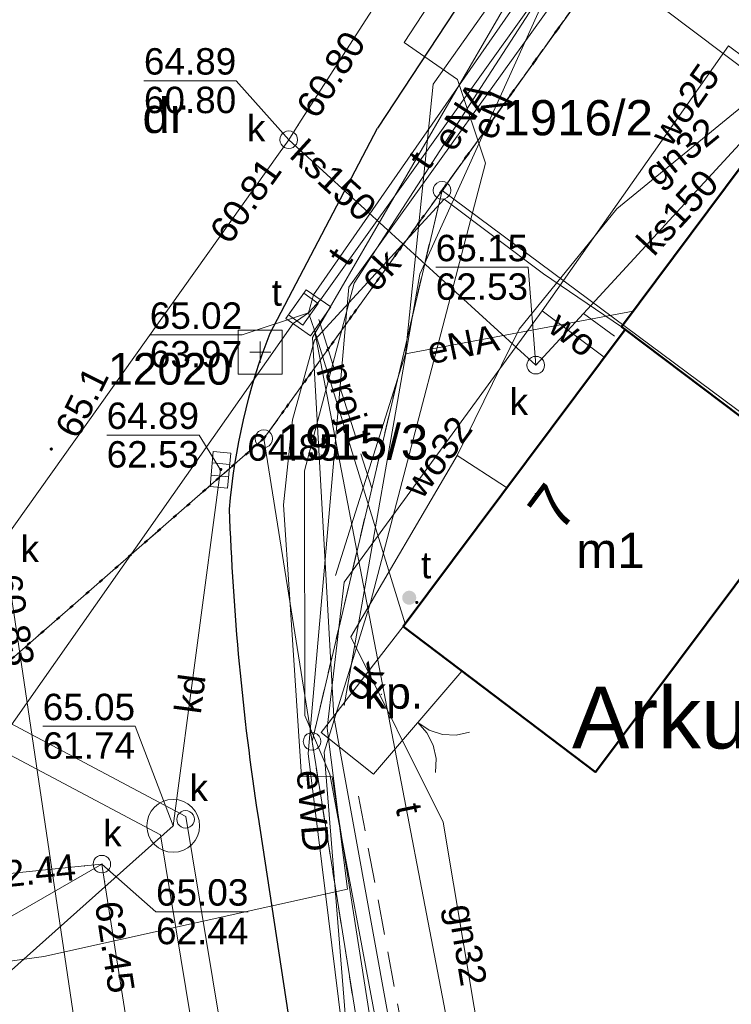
# Model space of a CAD drawing. Extents: x 6420891 to 6421372, y 5789686 to 5790696.
# Tile 34 of 48: x 6421311 to 6421331, y 5790416 to 5790444. Entities that reach past the tile are written whole.
import ezdxf
from ezdxf.enums import TextEntityAlignment as Align

# ---------------------------------------------------------------- set-up
doc = ezdxf.new("R2010")
doc.units = 0
doc.header["$PDSIZE"] = 0.75
for name, pattern in [('KROPK2', [2, 0, -2]), ('PRZER1-1', [2, 1, -1]), ('PRZER2-1', [3, 2, -1]), ('PRZER3-1', [4, 3, -1])]:
    doc.linetypes.add(name, pattern=pattern)
doc.layers.get('0').update_dxf_attribs({"linetype": 'CONTINUOUS', "lineweight": 13})
for name, color, linetype, lineweight in [('GEPADR', 7, 'CONTINUOUS', 18), ('GEPADR_O', 7, 'CONTINUOUS', 18), ('GEPPGD', 7, 'CONTINUOUS', 18), ('GESBZO', 7, 'CONTINUOUS', 50), ('GESBZO_O', 7, 'CONTINUOUS', 50), ('GESDZI', 7, 'CONTINUOUS', 18), ('GESDZI_O', 7, 'CONTINUOUS', 18), ('GESJAE', 7, 'KROPK2', 50), ('GESJAE_O', 7, 'KROPK2', 50), ('GSLINK', 7, 'CONTINUOUS', 18), ('GSLINK_O', 7, 'CONTINUOUS', 18), ('GSLKBR', 7, 'CONTINUOUS', 18), ('GSLKRW', 7, 'CONTINUOUS', 25), ('GSLTZI', 7, 'PRZER2-1', 18), ('GSPPS3_O', 7, 'CONTINUOUS', 18), ('GSPSSP', 7, 'CONTINUOUS', 18), ('GSPWPN', 7, 'CONTINUOUS', 13), ('GSPWPN_O', 7, 'CONTINUOUS', 13), ('GSPWPS', 7, 'CONTINUOUS', 13), ('GSPWPS_O', 7, 'CONTINUOUS', 13), ('GTGTXT', 7, 'CONTINUOUS', 18), ('GTGTXT_O', 7, 'CONTINUOUS', 18), ('GUPIWZ', 7, 'CONTINUOUS', 18), ('GUPIWZ_O', 7, 'CONTINUOUS', 18), ('GUPPRZ', 7, 'CONTINUOUS', 18), ('GUPPRZ_O', 7, 'CONTINUOUS', 18), ('GUSIKP', 7, 'CONTINUOUS', 18)]:
    doc.layers.add(name, color=color, linetype=linetype, lineweight=lineweight)
for name, color, linetype, lineweight, true_color in [('GESUZY', 7, 'PRZER1-1', 18, 0x008000), ('GESUZY_O', 7, 'PRZER1-1', 18, 0x008000), ('GULEPR', 1, 'CONTINUOUS', 18, 0xff0000), ('GULEPR_O', 1, 'CONTINUOUS', 18, 0xff0000), ('GULGPR', 7, 'CONTINUOUS', 18, 0xbfbf00), ('GULGPR_O', 7, 'CONTINUOUS', 18, 0xbfbf00), ('GULKPR', 7, 'CONTINUOUS', 18, 0x803300), ('GULKPR_O', 7, 'CONTINUOUS', 18, 0x803300), ('GULTPR', 7, 'CONTINUOUS', 18, 0xff9100), ('GULTPR_O', 7, 'CONTINUOUS', 18, 0xff9100), ('GULWPR', 5, 'CONTINUOUS', 18, 0x0000ff), ('GULWPR_O', 5, 'CONTINUOUS', 18, 0x0000ff), ('GUPKKS', 7, 'CONTINUOUS', 18, 0x803300), ('GUPKSD', 7, 'CONTINUOUS', 18, 0x803300), ('GUPKSD_O', 7, 'CONTINUOUS', 18, 0x803300), ('GUPTUT', 7, 'CONTINUOUS', 18, 0xff9100), ('GUPTUT_O', 7, 'CONTINUOUS', 18, 0xff9100)]:
    doc.layers.add(name, color=color, linetype=linetype, lineweight=lineweight, true_color=true_color)
doc.styles.add('GEO-INFO', font='Arial')

# ---------------------------------------------------------------- blocks, each defined once
blk = doc.blocks.new('POINT')
at = {"color": 0}
blk.add_point((0, 0), dxfattribs=at)
blk = doc.blocks.new('KOLO')
blk.add_hatch(color=0).paths.add_polyline_path([(-0.5, 0), (-0.482963, -0.12941), (-0.433013, -0.25), (-0.353553, -0.353553), (-0.25, -0.433013), (-0.12941, -0.482963), (0, -0.5), (0.12941, -0.482963), (0.25, -0.433013), (0.353553, -0.353553), (0.433013, -0.25), (0.482963, -0.12941), (0.5, 0), (0.482963, 0.12941), (0.433013, 0.25), (0.353553, 0.353553), (0.25, 0.433013), (0.12941, 0.482963), (0, 0.5), (-0.12941, 0.482963), (-0.25, 0.433013), (-0.353553, 0.353553), (-0.433013, 0.25), (-0.482963, 0.12941)])
blk = doc.blocks.new('OKRAG_PELNY')
at = {"color": 0}
blk.add_lwpolyline([(0, 0.5), (0.12941, 0.482963), (0.25, 0.433013), (0.353553, 0.353553), (0.433013, 0.25), (0.482963, 0.12941), (0.5, 0), (0.482963, -0.12941), (0.433013, -0.25), (0.353553, -0.353553), (0.25, -0.433013), (0.12941, -0.482963), (0, -0.5), (-0.12941, -0.482963), (-0.25, -0.433013), (-0.353553, -0.353553), (-0.433013, -0.25), (-0.482963, -0.12941), (-0.5, 0), (-0.482963, 0.12941), (-0.433013, 0.25), (-0.353553, 0.353553), (-0.25, 0.433013), (-0.12941, 0.482963)], close=True, dxfattribs=at)
blk = doc.blocks.new('SUUS05')
at = {"color": 0}
blk.add_lwpolyline([(0.5, -0.25), (-0.5, -0.25), (-0.5, 0.25), (0.5, 0.25)], close=True, dxfattribs=at)
for points in [[(-0.175, -0.25), (-0.175, 0.25)], [(0.175, -0.25), (0.175, 0.25)]]:
    blk.add_lwpolyline(points, dxfattribs=at)
blk = doc.blocks.new('PROSTOKAT1_5-1_PELNY')
at = {"color": 0}
blk.add_lwpolyline([(0.75, -0.5), (-0.75, -0.5), (-0.75, 0.5), (0.75, 0.5)], close=True, dxfattribs=at)
blk = doc.blocks.new('GSPSSP')
at = {"color": 0}
blk.add_lwpolyline([(1.25, 1.25), (1.25, -1.25), (-1.25, -1.25), (-1.25, 1.25)], close=True, dxfattribs=at)
for points in [[(0, 0.6), (0, -0.6)], [(0.6, 0), (-0.6, 0)]]:
    blk.add_lwpolyline(points, dxfattribs=at)
blk = doc.blocks.new('SLBRA')
at = {"color": 0}
for points in [[(1.732051, 1), (1.414214, 0.585786), (1, 0.267949), (0.517638, 0.068148), (0, 0)], [(0, 0), (0.517638, -0.068148), (1, -0.267949), (1.414214, -0.585786), (1.732051, -1)]]:
    blk.add_lwpolyline(points, dxfattribs=at)
blk = doc.blocks.new('EPPGS')
at = {"color": 0}
blk.add_lwpolyline([(0, 0.5), (0.154508, 0.475528), (0.293893, 0.404508), (0.404508, 0.293893), (0.475528, 0.154508), (0.5, 0), (0.475528, -0.154508), (0.404508, -0.293893), (0.293893, -0.404508), (0.154508, -0.475528), (0, -0.5), (-0.154508, -0.475528), (-0.293893, -0.404508), (-0.404508, -0.293893), (-0.475528, -0.154508), (-0.5, 0), (-0.475528, 0.154508), (-0.404508, 0.293893), (-0.293893, 0.404508), (-0.154508, 0.475528)], close=True, dxfattribs=at)

msp = doc.modelspace()

# ---------------------------------------------------------------- linework, layer by layer
at = {"layer": 'GESBZO', "linetype": 'Continuous', "lineweight": 50, "elevation": 10.18}
for points in [[(6421332.775, 5790441.819), (6421332.871, 5790441.746), (6421338.356, 5790437.609), (6421338.452, 5790437.537), (6421338.283, 5790437.312), (6421333.806, 5790431.332), (6421333.71, 5790431.405), (6421328.235, 5790435.538), (6421328.139, 5790435.61), (6421332.565, 5790441.538)], [(6421321.935, 5790427.101), (6421328.235, 5790435.538), (6421333.71, 5790431.405), (6421327.396, 5790422.972)]]:
    msp.add_lwpolyline(points, close=True, dxfattribs=at)
at = {"layer": 'GESDZI', "linetype": 'Continuous', "lineweight": 18, "elevation": 10.22}
for points in [[(6421362.667, 5790494.705), (6421362.347, 5790494.258), (6421347.895, 5790474.118), (6421336.84, 5790458.713), (6421327.656, 5790445.915), (6421323.041, 5790439.483), (6421317.983, 5790432.435), (6421308.346, 5790424.02), (6421288.481, 5790426.677), (6421301.708, 5790443.54), (6421322.605, 5790469.964), (6421329.653, 5790479.702), (6421341.447, 5790495.998), (6421349.591, 5790506.069)], [(6421323.041, 5790439.483), (6421327.656, 5790445.915), (6421339.484, 5790436.996)], [(6421339.484, 5790436.996), (6421327.656, 5790445.915)], [(6421319.352, 5790423.841), (6421323.041, 5790439.483), (6421335.204, 5790430.445)], [(6421335.204, 5790430.445), (6421323.041, 5790439.483)], [(6421308.346, 5790424.02), (6421317.983, 5790432.435), (6421319.352, 5790423.841), (6421322.539, 5790403.828), (6421324.184, 5790393.497)], [(6421341.916, 5790412.008), (6421339.311, 5790408.554), (6421337.53, 5790406.193), (6421330.299, 5790405.052), (6421322.539, 5790403.828), (6421319.352, 5790423.841)]]:
    msp.add_lwpolyline(points, dxfattribs=at)
msp.add_lwpolyline([(6421317.983, 5790432.435), (6421323.041, 5790439.483), (6421319.352, 5790423.841)], close=True, dxfattribs=at)
at = {"layer": 'GESJAE', "linetype": 'KROPK2', "lineweight": 50, "ltscale": 0.5, "elevation": 10.22}
for points in [[(6421295.251, 5790400.28), (6421297.069, 5790403.576), (6421305.286, 5790418.473), (6421308.346, 5790424.02), (6421317.983, 5790432.435), (6421323.041, 5790439.483), (6421327.656, 5790445.915), (6421336.84, 5790458.713), (6421347.895, 5790474.118), (6421362.347, 5790494.258), (6421362.667, 5790494.705)], [(6421362.667, 5790494.705), (6421362.347, 5790494.258), (6421347.895, 5790474.118), (6421336.84, 5790458.713), (6421327.656, 5790445.915), (6421323.041, 5790439.483), (6421317.983, 5790432.435), (6421308.346, 5790424.02)]]:
    msp.add_lwpolyline(points, dxfattribs=at)
at = {"layer": 'GESUZY', "linetype": 'PRZER1-1', "lineweight": 18, "ltscale": 0.5, "elevation": 10.08}
for points in [[(6421362.667, 5790494.705), (6421362.347, 5790494.258), (6421347.895, 5790474.118), (6421336.84, 5790458.713), (6421327.656, 5790445.915), (6421323.041, 5790439.483), (6421317.983, 5790432.435), (6421308.346, 5790424.02), (6421288.481, 5790426.677), (6421301.708, 5790443.54), (6421322.605, 5790469.964), (6421329.653, 5790479.702), (6421341.447, 5790495.998), (6421349.591, 5790506.069)], [(6421323.041, 5790439.483), (6421327.656, 5790445.915), (6421336.84, 5790458.713), (6421347.895, 5790474.118), (6421362.347, 5790494.258), (6421362.667, 5790494.705)], [(6421324.184, 5790393.497), (6421322.539, 5790403.828), (6421319.352, 5790423.841), (6421323.041, 5790439.483), (6421317.983, 5790432.435), (6421308.346, 5790424.02), (6421305.286, 5790418.473), (6421297.069, 5790403.576), (6421308.27, 5790403.506), (6421310.393, 5790401.158), (6421311.868, 5790391.724)], [(6421341.916, 5790412.008), (6421339.311, 5790408.554), (6421337.53, 5790406.193), (6421330.299, 5790405.052), (6421322.539, 5790403.828), (6421319.352, 5790423.841), (6421323.041, 5790439.483)]]:
    msp.add_lwpolyline(points, dxfattribs=at)
at = {"layer": 'GSLINK', "linetype": 'Continuous', "lineweight": 18, "elevation": 10.18}
for points in [[(6421328.139, 5790435.61), (6421325.92, 5790437.11), (6421323.1, 5790439.23), (6421319.42, 5790435.23), (6421318.8, 5790432.97), (6421318.54, 5790430.56), (6421318.72, 5790427.87), (6421319.05, 5790422.85)], [(6421321.935, 5790427.101), (6421319.61, 5790424.09), (6421321.1, 5790422.91)], [(6421319.05, 5790422.85), (6421319.92, 5790422.84), (6421322.75, 5790404.8), (6421324.231, 5790393.504)]]:
    msp.add_lwpolyline(points, dxfattribs=at)
at = {"layer": 'GSLKBR', "linetype": 'Continuous', "lineweight": 18, "elevation": 10.18}
msp.add_lwpolyline([(6421321.1, 5790422.91), (6421323.6, 5790425.84)], dxfattribs=at)
at = {"layer": 'GSLKRW', "linetype": 'Continuous', "lineweight": 25, "elevation": 10.18}
msp.add_lwpolyline([(6421334.9, 5790462.09), (6421329.5, 5790453.85), (6421321.21, 5790441.25)], dxfattribs=at)
msp.add_lwpolyline([(6421322.01, 5790394.21), (6421317.83, 5790421.69, -0.029451), (6421317.01, 5790430.43, -0.072127), (6421318.16, 5790435.43), (6421321.21, 5790441.25)], format="xyb", dxfattribs=at)
at = {"layer": 'GSLTZI', "linetype": 'PRZER2-1', "lineweight": 18, "ltscale": 0.5, "elevation": 10.1}
msp.add_lwpolyline([(6421320.67, 5790422.29), (6421323.92, 5790405.02)], dxfattribs=at)
at = {"layer": 'GULEPR', "linetype": 'Continuous', "lineweight": 18, "elevation": 10.14}
for points in [[(6421299.663, 5790629.729), (6421299.251, 5790623.003), (6421311.723, 5790540.533), (6421318.524, 5790490.384), (6421319.02, 5790488.56), (6421329.359, 5790479.296), (6421342.929, 5790469.647), (6421327.106, 5790446.095), (6421320.393, 5790436.737), (6421320.3, 5790435.666), (6421319.702, 5790428.788), (6421319.242, 5790423.495), (6421321.836, 5790402.502), (6421322.826, 5790402.022), (6421330.926, 5790398.095), (6421331.223, 5790401.181), (6421332.895, 5790401.487)], [(6421321.013, 5790427.789), (6421324.279, 5790440.254), (6421323.485, 5790442.625), (6421321.962, 5790443.676), (6421325.247, 5790448.7), (6421326.107, 5790448.713), (6421327.118, 5790449.474), (6421338.118, 5790465.941), (6421345.15, 5790475.426), (6421336.918, 5790481.107), (6421353.396, 5790502.763)], [(6421337.612, 5790463.711), (6421325.81, 5790446.76), (6421322.791, 5790442.5), (6421322.002, 5790434.842)], [(6421328.498, 5790450.548), (6421322.413, 5790437.102), (6421320.259, 5790424.857)], [(6421327.571, 5790446.627), (6421326.675, 5790446.333), (6421320.55, 5790436.852), (6421319.142, 5790431.526)], [(6421325.871, 5790446.515), (6421319.369, 5790435.309), (6421319.973, 5790424.547), (6421322.094, 5790412.878), (6421324.142, 5790400.03), (6421325.11, 5790393.63)], [(6421322.002, 5790434.842), (6421328.468, 5790436.051)], [(6421322.002, 5790434.842), (6421320.018, 5790428.55)], [(6421319.142, 5790431.526), (6421319.144, 5790424.574), (6421319.854, 5790422.91), (6421321.284, 5790415.252), (6421323.326, 5790402.76), (6421324.75, 5790393.579)], [(6421321.013, 5790427.789), (6421319.696, 5790423.534), (6421321.327, 5790403.261)]]:
    msp.add_lwpolyline(points, dxfattribs=at)
at = {"layer": 'GULGPR', "linetype": 'Continuous', "lineweight": 18, "elevation": 10.14}
for points in [[(6421323.471, 5790431.957), (6421325.227, 5790435.546), (6421328.001, 5790438.957), (6421331.778, 5790442.039)], [(6421320.24, 5790412.82), (6421320.081, 5790413.993), (6421324.243, 5790414.547), (6421323.07, 5790421.551), (6421320.456, 5790426.811), (6421323.471, 5790431.957)], [(6421323.471, 5790431.957), (6421324.845, 5790431.072), (6421324.882, 5790431.048)]]:
    msp.add_lwpolyline(points, dxfattribs=at)
at = {"layer": 'GULKPR', "linetype": 'Continuous', "lineweight": 18, "elevation": 10.14}
for points in [[(6421358.539, 5790498.292), (6421344.067, 5790480.222), (6421343.754, 5790479.832), (6421343.481, 5790479.409), (6421318.961, 5790441.34), (6421318.69, 5790440.92), (6421318.4, 5790440.513), (6421310.582, 5790429.522)], [(6421327.059, 5790435.992), (6421332.368, 5790441.75)], [(6421318.69, 5790440.92), (6421325.703, 5790434.521)], [(6421325.703, 5790434.521), (6421327.059, 5790435.992)], [(6421327.059, 5790435.992), (6421327.941, 5790435.345)], [(6421284.28, 5790425.202), (6421292.156, 5790426.8), (6421296.707, 5790431.83), (6421315.773, 5790421.706), (6421320.174, 5790395.035), (6421320.498, 5790392.967)], [(6421315.411, 5790421.446), (6421316.75, 5790431.55)], [(6421284.44, 5790424.418), (6421292.572, 5790426.068), (6421296.883, 5790430.832), (6421315.049, 5790421.186), (6421319.384, 5790394.907), (6421319.706, 5790392.853)], [(6421310.582, 5790429.522), (6421310.656, 5790429.028), (6421315.175, 5790398.581), (6421315.248, 5790398.086), (6421315.331, 5790397.593), (6421316.211, 5790392.35)], [(6421306.85, 5790413.81), (6421315.411, 5790421.446)], [(6421317.75, 5790392.571), (6421317.503, 5790394.181), (6421317.426, 5790394.675), (6421317.349, 5790395.169), (6421313.463, 5790419.864), (6421313.385, 5790420.358), (6421312.888, 5790420.307), (6421288.657, 5790417.82), (6421288.159, 5790417.769)], [(6421310.13, 5790418.49), (6421310.276, 5790418.571), (6421313.385, 5790420.358)]]:
    msp.add_lwpolyline(points, dxfattribs=at)
at = {"layer": 'GULTPR', "linetype": 'Continuous', "lineweight": 18, "elevation": 10.14}
for points in [[(6421327.167, 5790447.46), (6421326.556, 5790446.133), (6421319.596, 5790436.374), (6421319.247, 5790436.009)], [(6421319.247, 5790436.009), (6421319.392, 5790436.518), (6421326.212, 5790446.336), (6421327.167, 5790447.46)], [(6421319.247, 5790436.009), (6421318.815, 5790435.701), (6421295.539, 5790402.548), (6421295.313, 5790402.099)], [(6421319.247, 5790436.009), (6421319.421, 5790435.519), (6421321.994, 5790427.181)], [(6421319.421, 5790435.519), (6421325.108, 5790405.881), (6421324.945, 5790405.346), (6421324.452, 5790405.263), (6421311.779, 5790403.424), (6421311.286, 5790403.34)]]:
    msp.add_lwpolyline(points, dxfattribs=at)
at = {"layer": 'GULTPR', "linetype": 'PRZER3-1', "lineweight": 18, "ltscale": 0.5, "elevation": 10.14}
msp.add_lwpolyline([(6421319.544, 5790435.818), (6421321.046, 5790431.026)], dxfattribs=at)
at = {"layer": 'GULWPR', "linetype": 'Continuous', "lineweight": 18, "elevation": 10.14}
for points in [[(6421325.881, 5790436.062), (6421331.172, 5790443.587), (6421332.135, 5790442.87)], [(6421309.529, 5790417.424), (6421309.875, 5790417.478), (6421311.741, 5790417.739), (6421320.354, 5790419.651), (6421319.781, 5790424.216), (6421320.26, 5790428.366), (6421325.881, 5790436.062)], [(6421325.881, 5790436.062), (6421327.644, 5790434.746)]]:
    msp.add_lwpolyline(points, dxfattribs=at)
at = {"layer": 'GUPPRZ_O', "linetype": 'Continuous', "lineweight": 9, "elevation": 10.8, "flags": 128}
for points in [[(6421314.579, 5790442.596), (6421317.2, 5790442.596), (6421318.69, 5790440.92)], [(6421314.579, 5790442.596), (6421317.2, 5790442.596)], [(6421322.862, 5790437.299), (6421325.483, 5790437.299), (6421325.703, 5790434.521)], [(6421322.862, 5790437.299), (6421325.483, 5790437.299)], [(6421314.746, 5790435.38), (6421317.366, 5790435.38), (6421319.247, 5790436.009)], [(6421314.746, 5790435.38), (6421317.366, 5790435.38)], [(6421313.522, 5790432.538), (6421316.143, 5790432.538), (6421316.75, 5790431.55)], [(6421313.522, 5790432.538), (6421316.143, 5790432.538)], [(6421311.707, 5790424.273), (6421314.327, 5790424.273), (6421315.411, 5790421.446)], [(6421311.707, 5790424.273), (6421314.327, 5790424.273)], [(6421317.543, 5790419.008), (6421314.922, 5790419.008), (6421313.385, 5790420.358)], [(6421314.922, 5790419.008), (6421317.543, 5790419.008)]]:
    msp.add_lwpolyline(points, dxfattribs=at)
at = {"layer": 'GUSIKP', "linetype": 'Continuous', "lineweight": 18, "elevation": 10.14}
msp.add_lwpolyline([(6421318.611, 5790435.845), (6421319.187, 5790436.662), (6421319.882, 5790436.173), (6421319.306, 5790435.355)], close=True, dxfattribs=at)
msp.add_lwpolyline([(6421315.411, 5790420.696, -1), (6421315.411, 5790422.196, -1)], format="xyb", close=True, dxfattribs=at)

# ---------------------------------------------------------------- block references
at = {"layer": 'GEPADR', "lineweight": 18}
msp.add_blockref('POINT', (6421325.686, 5790430.871, 10.28), dxfattribs=at)
at = {"layer": 'GEPPGD', "lineweight": 18, "xscale": 0.5, "yscale": 0.5}
for p in [(6421323.041, 5790439.483, 10.24), (6421317.983, 5790432.435, 10.24), (6421319.352, 5790423.841, 10.24)]:
    msp.add_blockref('EPPGS', p, dxfattribs=at)
at = {"layer": 'GSLKBR', "lineweight": 18, "xscale": 0.75, "yscale": 0.75, "rotation": 319.5277860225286}
msp.add_blockref('SLBRA', (6421322.35, 5790424.375, 10.18), dxfattribs=at)
at = {"layer": 'GSPSSP', "lineweight": 18, "xscale": 0.5, "yscale": 0.5}
msp.add_blockref('GSPSSP', (6421317.883, 5790434.89, 10.36), dxfattribs=at)
at = {"layer": 'GSPWPN', "lineweight": 13, "xscale": 0.09, "yscale": 0.09}
for p in [(6421311.95, 5790432.14, 10.08), (6421322.324, 5790427.787, 10.08)]:
    msp.add_blockref('KOLO', p, dxfattribs=at)
at = {"layer": 'GSPWPS', "lineweight": 13, "xscale": 0.09, "yscale": 0.09}
msp.add_blockref('KOLO', (6421316.76, 5790431.56, 10.08), dxfattribs=at)
at = {"layer": 'GTGTXT', "lineweight": 18}
msp.add_blockref('POINT', (6421321.314, 5790425.174, 10.02), dxfattribs=at)
at = {"layer": 'GUPIWZ', "lineweight": 18, "xscale": 0.5, "yscale": 0.5, "rotation": 54.81570048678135}
msp.add_blockref('PROSTOKAT1_5-1_PELNY', (6421319.104, 5790436.11, 10.18), dxfattribs=at)
at = {"layer": 'GUPIWZ', "lineweight": 18, "xscale": 0.5, "yscale": 0.5}
msp.add_blockref('OKRAG_PELNY', (6421315.762, 5790421.63, 10.18), dxfattribs=at)
at = {"layer": 'GUPKKS', "lineweight": 18, "rotation": 264.8019776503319}
msp.add_blockref('SUUS05', (6421316.75, 5790431.55, 10.16), dxfattribs=at)
at = {"layer": 'GUPKSD', "lineweight": 18, "xscale": 0.5, "yscale": 0.5}
for p in [(6421318.69, 5790440.92, 10.16), (6421325.703, 5790434.521, 10.16), (6421313.385, 5790420.358, 10.16)]:
    msp.add_blockref('OKRAG_PELNY', p, dxfattribs=at)
at = {"layer": 'GUPPRZ', "lineweight": 18}
for p in [(6421318.961, 5790441.34, 10.16), (6421318.69, 5790440.92, 10.16), (6421318.4, 5790440.513, 10.16), (6421319.392, 5790436.518, 10.16), (6421319.596, 5790436.374, 10.16), (6421319.247, 5790436.009, 10.16), (6421318.815, 5790435.701, 10.16), (6421319.421, 5790435.519, 10.16), (6421325.703, 5790434.521, 10.16), (6421316.75, 5790431.55, 10.16), (6421315.411, 5790421.446, 10.16), (6421312.888, 5790420.307, 10.16), (6421313.385, 5790420.358, 10.16), (6421313.463, 5790419.864, 10.16)]:
    msp.add_blockref('POINT', p, dxfattribs=at)
at = {"layer": 'GUPTUT', "lineweight": 18, "xscale": 0.4, "yscale": 0.4}
msp.add_blockref('KOLO', (6421322.11, 5790427.92, 10.16), dxfattribs=at)

# ---------------------------------------------------------------- texts
at = {"layer": 'GEPADR_O', "linetype": 'Continuous', "lineweight": 0, "style": 'GEO-INFO'}
msp.add_text('7', height=1.25, rotation=53.2495, dxfattribs=at).set_placement((6421325.686, 5790430.871, 10.8), align=Align.TOP_CENTER)
at = {"layer": 'GESBZO_O', "linetype": 'Continuous', "lineweight": 0, "style": 'GEO-INFO'}
msp.add_text('m1', height=1, dxfattribs=at).set_placement((6421327.822, 5790429.263, 10.8), align=Align.MIDDLE)
at = {"layer": 'GESDZI_O', "linetype": 'Continuous', "lineweight": 0, "style": 'GEO-INFO'}
for s, p in [('1916/2', (6421326.892, 5790441.564, 10.8)), ('1915/3', (6421320.512, 5790432.36, 10.8))]:
    msp.add_text(s, height=1, dxfattribs=at).set_placement(p, align=Align.MIDDLE)
at = {"layer": 'GESJAE_O', "linetype": 'Continuous', "lineweight": 0, "style": 'GEO-INFO'}
msp.add_text('Arkusz nr 35', height=1.75, dxfattribs=at).set_placement((6421333.588, 5790424.516, 10.8), align=Align.MIDDLE_CENTER)
at = {"layer": 'GESUZY_O', "linetype": 'Continuous', "lineweight": 0, "style": 'GEO-INFO'}
msp.add_text('dr', height=1, dxfattribs=at).set_placement((6421315.157, 5790441.631, 10.8), align=Align.MIDDLE)
at = {"layer": 'GSLINK_O', "linetype": 'Continuous', "lineweight": 0, "style": 'GEO-INFO'}
for rotation, p in [(47.3859, (6421321.26, 5790437.23, 10.8)), (52.3278, (6421320.772, 5790425.595, 10.8))]:
    msp.add_text('ok', height=0.75, rotation=rotation, dxfattribs=at).set_placement(p, align=Align.MIDDLE)
at = {"layer": 'GSPPS3_O', "linetype": 'Continuous', "lineweight": 0, "style": 'GEO-INFO'}
msp.add_text('12020', height=0.9, dxfattribs=at).set_placement((6421313.566, 5790434.417, 10.8), align=Align.MIDDLE_LEFT)
at = {"layer": 'GSPWPN_O', "linetype": 'Continuous', "lineweight": 0, "style": 'GEO-INFO'}
msp.add_text('65.1', height=0.75, rotation=63.5639, dxfattribs=at).set_placement((6421312.7, 5790432.39, 10.8))
at = {"layer": 'GSPWPS_O', "linetype": 'Continuous', "lineweight": 0, "style": 'GEO-INFO'}
msp.add_text('64.85', height=0.75, dxfattribs=at).set_placement((6421317.51, 5790431.81, 10.8))
at = {"layer": 'GTGTXT_O', "linetype": 'Continuous', "lineweight": 0, "style": 'GEO-INFO'}
msp.add_text('kp.', height=0.9, dxfattribs=at).set_placement((6421320.828, 5790424.769, 10.8))
at = {"layer": 'GULEPR_O', "linetype": 'Continuous', "lineweight": 0, "style": 'GEO-INFO'}
for s, rotation, p in [('eNA', 57.1339, (6421323.612, 5790441.593, 10.8)), ('eN', 65.6493, (6421324.46, 5790441.625, 10.8)), ('eNA', 11.6419, (6421323.636, 5790435.11, 10.8)), ('eWD', 274.598, (6421319.374, 5790421.874, 10.8))]:
    msp.add_text(s, height=0.75, rotation=rotation, dxfattribs=at).set_placement(p, align=Align.MIDDLE)
at = {"layer": 'GULGPR_O', "linetype": 'Continuous', "lineweight": 0, "style": 'GEO-INFO'}
for rotation, p in [(39.208, (6421329.889, 5790440.498, 10.8)), (279.5012, (6421323.656, 5790418.049, 10.8))]:
    msp.add_text('gn32', height=0.75, rotation=rotation, dxfattribs=at).set_placement(p, align=Align.MIDDLE)
at = {"layer": 'GULKPR_O', "linetype": 'Continuous', "lineweight": 0, "style": 'GEO-INFO'}
for s, rotation, p in [('ks150', 317.6191, (6421319.973, 5790439.778, 10.8)), ('ks150', 47.3253, (6421329.713, 5790438.871, 10.8)), ('kd', 82.4511, (6421315.877, 5790425.196, 10.8))]:
    msp.add_text(s, height=0.75, rotation=rotation, dxfattribs=at).set_placement(p, align=Align.MIDDLE)
at = {"layer": 'GULTPR_O', "linetype": 'Continuous', "lineweight": 0, "style": 'GEO-INFO'}
for s, rotation, p in [('t', 55.5512, (6421322.427, 5790440.343, 10.8)), ('t', 56.2633, (6421320.143, 5790437.6, 10.8)), ('proj.t', 287.4044, (6421320.295, 5790433.422, 10.8)), ('t', 281.8904, (6421322.109, 5790421.922, 10.8))]:
    msp.add_text(s, height=0.75, rotation=rotation, dxfattribs=at).set_placement(p, align=Align.MIDDLE)
at = {"layer": 'GULWPR_O', "linetype": 'Continuous', "lineweight": 0, "style": 'GEO-INFO'}
for s, rotation, p in [('wo25', 54.8818, (6421329.937, 5790441.918, 10.8)), ('wo', 323.2496, (6421326.762, 5790435.404, 10.8)), ('wo32', 53.8597, (6421322.904, 5790431.916, 10.8))]:
    msp.add_text(s, height=0.75, rotation=rotation, dxfattribs=at).set_placement(p, align=Align.MIDDLE)
at = {"layer": 'GUPIWZ_O', "linetype": 'Continuous', "lineweight": 0, "style": 'GEO-INFO'}
for s, p in [('t', (6421318.495, 5790436.208, 10.8)), ('k', (6421316.397, 5790422.15, 10.8))]:
    msp.add_text(s, height=0.75, dxfattribs=at).set_placement(p, align=Align.RIGHT)
at = {"layer": 'GUPKSD_O', "linetype": 'Continuous', "lineweight": 0, "style": 'GEO-INFO'}
for p in [(6421318.027, 5790440.873, 10.8), (6421325.483, 5790433.109, 10.8), (6421311.6, 5790428.932, 10.8), (6421313.949, 5790420.86, 10.8)]:
    msp.add_text('k', height=0.75, dxfattribs=at).set_placement(p, align=Align.RIGHT)
at = {"layer": 'GUPPRZ_O', "linetype": 'Continuous', "lineweight": 0, "style": 'GEO-INFO'}
for s, rotation, p in [('60.80', 57.2133, (6421319.174, 5790441.672, 10.8)), ('60.81', 54.5733, (6421316.701, 5790438.124, 10.8)), ('60.83', 278.4429, (6421310.721, 5790428.587, 10.8)), ('62.44', 5.8602, (6421310.032, 5790420.014, 10.8)), ('62.45', 278.9423, (6421313.552, 5790419.301, 10.8))]:
    msp.add_text(s, height=0.75, rotation=rotation, dxfattribs=at).set_placement(p, align=Align.MIDDLE_LEFT)
for s, p in [('64.89', (6421314.579, 5790442.769)), ('60.80', (6421314.579, 5790441.674)), ('65.15', (6421322.862, 5790437.471)), ('62.53', (6421322.862, 5790436.376)), ('65.02', (6421314.746, 5790435.552)), ('63.97', (6421314.746, 5790434.457)), ('64.89', (6421313.522, 5790432.71)), ('62.53', (6421313.522, 5790431.615)), ('65.05', (6421311.707, 5790424.445)), ('61.74', (6421311.707, 5790423.35)), ('65.03', (6421314.922, 5790419.18)), ('62.44', (6421314.922, 5790418.085))]:
    msp.add_text(s, height=0.75, dxfattribs=at).set_placement(p)
at = {"layer": 'GUPTUT_O', "linetype": 'Continuous', "lineweight": 0, "style": 'GEO-INFO'}
msp.add_text('t', height=0.75, dxfattribs=at).set_placement((6421322.735, 5790428.471, 10.8), align=Align.RIGHT)

doc.saveas('drawing.dxf')
